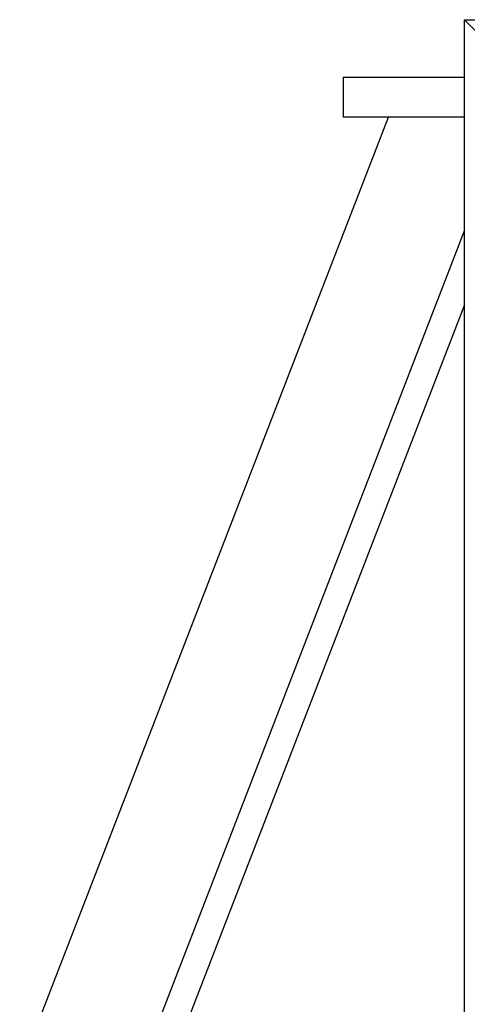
# Model space of a CAD drawing. Header units: inches. Extents: x 0 to 20790, y -12 to 14700.
# Tile 211 of 256: x 7232 to 7345, y 11974 to 12222. Entities that reach past the tile are written whole.
import ezdxf

# ---------------------------------------------------------------- set-up
doc = ezdxf.new("R2010")
doc.units = ezdxf.units.IN
doc.layers.add('1', color=7, linetype='Continuous', true_color=0xffffff)

msp = doc.modelspace()

# ---------------------------------------------------------------- linework, layer by layer
at = {"layer": '1', "color": 2, "linetype": 'Continuous', "lineweight": 25}
for p, q in [((7344.411, 12222.254), (7844.411, 12222.254)), ((7347.211, 12219.454), (7344.411, 12222.254)), ((7344.411, 11422.254), (7344.411, 12222.254)), ((7313.911, 12207.754), (7313.911, 12197.754)), ((7313.911, 12207.754), (7344.412, 12207.754)), ((7232.412, 11957.755), (7325.28, 12197.752)), ((7344.412, 12197.754), (7313.911, 12197.754)), ((7344.411, 12169.248), (7232.411, 11879.811)), ((7344.411, 12150.451), (7238.738, 11877.363))]:
    msp.add_line(p, q, dxfattribs=at)

doc.saveas('drawing.dxf')
